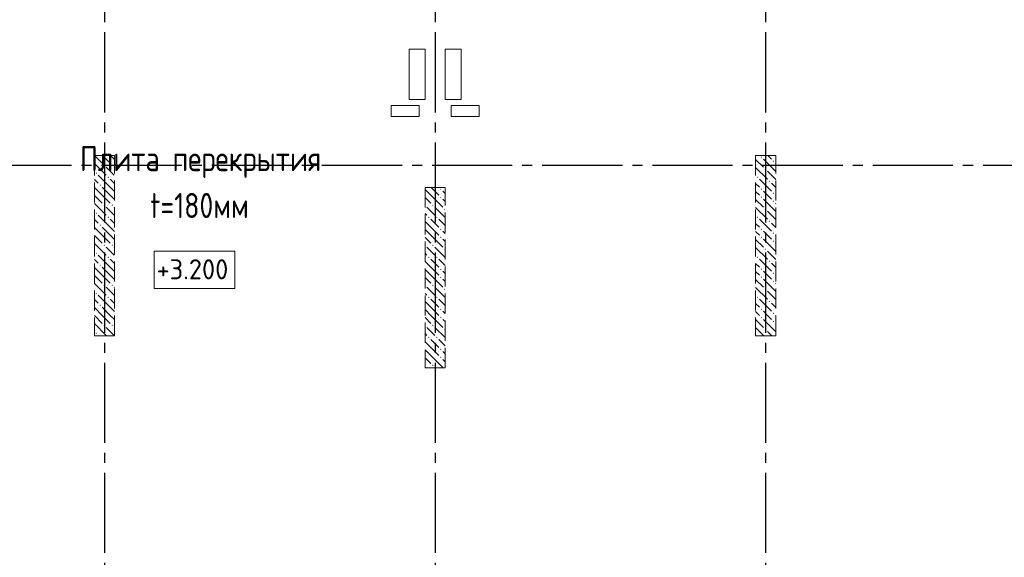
# Model space of a CAD drawing. Header units: millimetres. Extents: x 0 to 61017, y 0 to 42000.
# Tile 7 of 23: x 24092 to 33923, y 23186 to 28556. Entities that reach past the tile are written whole.
import ezdxf

# ---------------------------------------------------------------- set-up
doc = ezdxf.new("R2010")
doc.units = ezdxf.units.MM
doc.linetypes.add('______2', pattern=[270, 200, -70])
doc.linetypes.add('______5', pattern=[1100, 800, -100, 100, -100])
for name, color, linetype, lineweight in [('Высотные отметки', 7, 'Continuous', 25), ('ЖБ Пилон', 180, 'Continuous', 25), ('Оси', 40, '______5', 18), ('Примечания', 7, 'Continuous', 25)]:
    doc.layers.add(name, color=color, linetype=linetype, lineweight=lineweight)
doc.layers.add('ЖБ Перекрытие верхний уровень', color=7, linetype='Continuous', lineweight=25, true_color=0xe0e0ff)
doc.styles.add('GOST 2.304-81', font='txt')

msp = doc.modelspace()

# ---------------------------------------------------------------- hatches: boundary and pattern name
at = {"layer": 'ЖБ Пилон', "linetype": 'Continuous', "lineweight": 18, "transparency": 33554687}
for points in [[(31490.5, 27183.1), (31496.9, 27189.6), (31503.4, 27183.1), (31496.9, 27176.6)], [(31610.4, 27143.1), (31616.9, 27149.6), (31623.4, 27143.1), (31616.9, 27136.6)], [(24930.5, 27103.1), (24937, 27109.6), (24943.5, 27103.1), (24937, 27096.6)], [(25010.4, 27103.1), (25016.9, 27109.6), (25023.4, 27103.1), (25016.9, 27096.6)], [(31530.5, 27063.1), (31537, 27069.6), (31543.5, 27063.1), (31537, 27056.6)], [(24850.5, 27023.1), (24857, 27029.6), (24863.5, 27023.1), (24857, 27016.6)], [(24970.5, 26983.1), (24977, 26989.6), (24983.5, 26983.1), (24977, 26976.6)], [(31450.5, 26983.1), (31457, 26989.6), (31463.5, 26983.1), (31457, 26976.6)], [(31570.5, 26943.1), (31577, 26949.6), (31583.4, 26943.1), (31577, 26936.6)], [(24890.5, 26903.1), (24897, 26909.6), (24903.4, 26903.1), (24897, 26896.6)], [(28290.5, 26863.1), (28296.9, 26869.6), (28303.4, 26863.1), (28296.9, 26856.6)], [(31490.5, 26863.1), (31496.9, 26869.6), (31503.4, 26863.1), (31496.9, 26856.6)], [(28290.5, 26783.1), (28296.9, 26789.6), (28303.4, 26783.1), (28296.9, 26776.6)], [(31490.5, 26783.1), (31496.9, 26789.6), (31503.4, 26783.1), (31496.9, 26776.6)], [(31610.4, 26823.1), (31616.9, 26829.6), (31623.4, 26823.1), (31616.9, 26816.6)], [(31610.4, 26743.1), (31616.9, 26749.6), (31623.4, 26743.1), (31616.9, 26736.6)], [(24930.5, 26703.1), (24937, 26709.6), (24943.5, 26703.1), (24937, 26696.6)], [(25010.4, 26703.1), (25016.9, 26709.6), (25023.4, 26703.1), (25016.9, 26696.6)], [(28140, 26706.6), (28143.5, 26703.1), (28140, 26699.7)], [(28210.4, 26703.1), (28216.9, 26709.6), (28223.4, 26703.1), (28216.9, 26696.6)], [(28330.5, 26663.1), (28337, 26669.6), (28340, 26666.6), (28340, 26659.7), (28337, 26656.6)], [(31530.5, 26663.1), (31537, 26669.6), (31543.5, 26663.1), (31537, 26656.6)], [(24850.5, 26623.1), (24857, 26629.6), (24863.5, 26623.1), (24857, 26616.6)], [(24970.5, 26583.1), (24977, 26589.6), (24983.5, 26583.1), (24977, 26576.6)], [(28170.5, 26583.1), (28177, 26589.6), (28183.5, 26583.1), (28177, 26576.6)], [(28250.5, 26583.1), (28257, 26589.6), (28263.5, 26583.1), (28257, 26576.6)], [(31450.5, 26583.1), (31457, 26589.6), (31463.5, 26583.1), (31457, 26576.6)], [(31570.5, 26543.1), (31577, 26549.6), (31583.4, 26543.1), (31577, 26536.6)], [(24890.5, 26503.1), (24897, 26509.6), (24903.4, 26503.1), (24897, 26496.6)], [(28290.5, 26463.1), (28296.9, 26469.6), (28303.4, 26463.1), (28296.9, 26456.6)], [(31490.5, 26463.1), (31496.9, 26469.6), (31503.4, 26463.1), (31496.9, 26456.6)], [(28290.5, 26383.1), (28296.9, 26389.6), (28303.4, 26383.1), (28296.9, 26376.6)], [(31490.5, 26383.1), (31496.9, 26389.6), (31503.4, 26383.1), (31496.9, 26376.6)], [(31610.4, 26423.1), (31616.9, 26429.6), (31623.4, 26423.1), (31616.9, 26416.6)], [(31610.4, 26343.1), (31616.9, 26349.6), (31623.4, 26343.1), (31616.9, 26336.6)], [(24930.5, 26303.1), (24937, 26309.6), (24943.5, 26303.1), (24937, 26296.6)], [(25010.4, 26303.1), (25016.9, 26309.6), (25023.4, 26303.1), (25016.9, 26296.6)], [(28140, 26306.6), (28143.5, 26303.1), (28140, 26299.7)], [(28210.4, 26303.1), (28216.9, 26309.6), (28223.4, 26303.1), (28216.9, 26296.6)], [(28330.5, 26263.1), (28337, 26269.6), (28340, 26266.6), (28340, 26259.7), (28337, 26256.6)], [(31530.5, 26263.1), (31537, 26269.6), (31543.5, 26263.1), (31537, 26256.6)], [(24850.5, 26223.1), (24857, 26229.6), (24863.5, 26223.1), (24857, 26216.6)], [(24970.5, 26183.1), (24977, 26189.6), (24983.5, 26183.1), (24977, 26176.6)], [(28170.5, 26183.1), (28177, 26189.6), (28183.5, 26183.1), (28177, 26176.6)], [(28250.5, 26183.1), (28257, 26189.6), (28263.5, 26183.1), (28257, 26176.6)], [(31450.5, 26183.1), (31457, 26189.6), (31463.5, 26183.1), (31457, 26176.6)], [(31570.5, 26143.1), (31577, 26149.6), (31583.4, 26143.1), (31577, 26136.6)], [(24890.5, 26103.1), (24897, 26109.6), (24903.4, 26103.1), (24897, 26096.6)], [(28290.5, 26063.1), (28296.9, 26069.6), (28303.4, 26063.1), (28296.9, 26056.6)], [(31490.5, 26063.1), (31496.9, 26069.6), (31503.4, 26063.1), (31496.9, 26056.6)], [(28290.5, 25983.1), (28296.9, 25989.6), (28303.4, 25983.1), (28296.9, 25976.6)], [(31490.5, 25983.1), (31496.9, 25989.6), (31503.4, 25983.1), (31496.9, 25976.6)], [(31610.4, 26023.1), (31616.9, 26029.6), (31623.4, 26023.1), (31616.9, 26016.6)], [(24930.5, 25903.1), (24937, 25909.6), (24943.5, 25903.1), (24937, 25896.6)], [(25010.4, 25903.1), (25016.9, 25909.6), (25023.4, 25903.1), (25016.9, 25896.6)], [(28140, 25906.6), (28143.5, 25903.1), (28140, 25899.7)], [(28210.4, 25903.1), (28216.9, 25909.6), (28223.4, 25903.1), (28216.9, 25896.6)], [(28330.5, 25863.1), (28337, 25869.6), (28340, 25866.6), (28340, 25859.7), (28337, 25856.6)], [(31530.5, 25863.1), (31537, 25869.6), (31543.5, 25863.1), (31537, 25856.6)], [(31610.4, 25943.1), (31616.9, 25949.6), (31623.4, 25943.1), (31616.9, 25936.6)], [(24850.5, 25823.1), (24857, 25829.6), (24863.5, 25823.1), (24857, 25816.6)], [(24970.5, 25783.1), (24977, 25789.6), (24983.5, 25783.1), (24977, 25776.6)], [(28170.5, 25783.1), (28177, 25789.6), (28183.5, 25783.1), (28177, 25776.6)], [(28250.5, 25783.1), (28257, 25789.6), (28263.5, 25783.1), (28257, 25776.6)], [(31450.5, 25783.1), (31457, 25789.6), (31463.5, 25783.1), (31457, 25776.6)], [(24890.5, 25703.1), (24897, 25709.6), (24903.4, 25703.1), (24897, 25696.6)], [(28290.5, 25663.1), (28296.9, 25669.6), (28303.4, 25663.1), (28296.9, 25656.6)], [(31490.5, 25663.1), (31496.9, 25669.6), (31503.4, 25663.1), (31496.9, 25656.6)], [(31570.5, 25743.1), (31577, 25749.6), (31583.4, 25743.1), (31577, 25736.6)], [(28290.5, 25583.1), (28296.9, 25589.6), (28303.4, 25583.1), (28296.9, 25576.6)], [(31490.5, 25583.1), (31496.9, 25589.6), (31503.4, 25583.1), (31496.9, 25576.6)], [(31610.4, 25623.1), (31616.9, 25629.6), (31623.4, 25623.1), (31616.9, 25616.6)], [(24930.5, 25503.1), (24937, 25509.6), (24943.5, 25503.1), (24937, 25496.6)], [(25010.4, 25503.1), (25016.9, 25509.6), (25023.4, 25503.1), (25016.9, 25496.6)], [(28140, 25506.6), (28143.5, 25503.1), (28140, 25499.7)], [(28210.4, 25503.1), (28216.9, 25509.6), (28223.4, 25503.1), (28216.9, 25496.6)], [(28330.5, 25463.1), (28337, 25469.6), (28340, 25466.6), (28340, 25459.7), (28337, 25456.6)], [(31530.5, 25463.1), (31537, 25469.6), (31543.5, 25463.1), (31537, 25456.6)], [(31610.4, 25543.1), (31616.9, 25549.6), (31623.4, 25543.1), (31616.9, 25536.6)], [(24850.5, 25423.1), (24857, 25429.6), (24863.5, 25423.1), (24857, 25416.6)], [(28170.5, 25383.1), (28177, 25389.6), (28183.5, 25383.1), (28177, 25376.6)], [(28250.5, 25383.1), (28257, 25389.6), (28263.5, 25383.1), (28257, 25376.6)], [(28290.5, 25263.1), (28296.9, 25269.6), (28303.4, 25263.1), (28296.9, 25256.6)], [(28290.5, 25183.1), (28296.9, 25189.6), (28303.4, 25183.1), (28296.9, 25176.6)], [(28140, 25106.6), (28143.5, 25103.1), (28140, 25099.7)], [(28210.4, 25103.1), (28216.9, 25109.6), (28223.4, 25103.1), (28216.9, 25096.6)]]:
    msp.add_hatch(color=7, dxfattribs=at).paths.add_polyline_path(points, flags=16)

# ---------------------------------------------------------------- linework, layer by layer
at = {"layer": 'Высотные отметки', "color": 7, "linetype": 'Continuous', "lineweight": 18, "transparency": 33554687}
msp.add_lwpolyline([(25435.6, 25869.5), (26241.1, 25869.5), (26241.1, 26242.8), (25435.6, 26242.8), (25435.6, 25869.5)], dxfattribs=at)
at = {"layer": 'ЖБ Перекрытие верхний уровень', "color": 7, "linetype": 'Continuous', "lineweight": 18, "transparency": 33554687}
for p, q in [((28140, 28260), (27980, 28260)), ((27980, 28260), (27980, 27760)), ((28140, 27760), (28140, 28260)), ((28500, 28260), (28340, 28260)), ((28340, 28260), (28340, 27760)), ((28500, 27760), (28500, 28260)), ((27980, 27760), (28140, 27760)), ((28340, 27760), (28500, 27760)), ((28080, 27699.8), (27800, 27699.8)), ((27800, 27699.8), (27800, 27589.8)), ((28080, 27589.8), (28080, 27699.8)), ((28680, 27699.8), (28400, 27699.8)), ((28400, 27699.8), (28400, 27589.8)), ((28680, 27589.8), (28680, 27699.8)), ((27800, 27589.8), (28080, 27589.8)), ((28400, 27589.8), (28680, 27589.8))]:
    msp.add_line(p, q, dxfattribs=at)
at = {"layer": 'ЖБ Пилон', "color": 253, "linetype": '______2', "lineweight": 13, "true_color": 0xa0a0a0, "transparency": 33554687}
for p, q in [((24840, 27200), (24840, 25400)), ((25040, 27200), (24840, 27200)), ((25040, 25400), (25040, 27200)), ((31440, 27200), (31440, 25400)), ((31640, 27200), (31440, 27200)), ((31640, 25400), (31640, 27200)), ((28140, 26880), (28140, 25080)), ((28340, 26880), (28140, 26880)), ((28340, 25080), (28340, 26880)), ((24840, 25400), (25040, 25400)), ((31440, 25400), (31640, 25400)), ((28140, 25080), (28340, 25080))]:
    msp.add_line(p, q, dxfattribs=at)
at = {"layer": 'ЖБ Пилон', "color": 9, "linetype": 'Continuous', "lineweight": 18, "true_color": 0xc7c7c7, "transparency": 33554687}
for p, q in [((24840.1, 27200), (24916.9, 27123.1)), ((24920.1, 27200), (24997, 27123.1)), ((25000.1, 27200), (25040, 27160.1)), ((31440, 27160.1), (31516.9, 27083.1)), ((31516.9, 27163.1), (31637, 27043.1)), ((31596.9, 27163.1), (31560.1, 27200)), ((24840, 27120.1), (24957, 27003.1)), ((24997, 27043.1), (24957, 27083.1)), ((25037, 27003.1), (24997, 27043.1)), ((25037, 27083.1), (25040, 27080.1)), ((31440, 27080.1), (31557, 26963.1)), ((31557, 27043.1), (31640, 26960.1)), ((31637, 27123.1), (31640, 27120.1)), ((24840, 26960.1), (24877, 26923.1)), ((24997, 26883.1), (24877, 27003.1)), ((24997, 26963.1), (25040, 26920.1)), ((31477, 26963.1), (31596.9, 26843.1)), ((24916.9, 26803.1), (24840, 26880.1)), ((24916.9, 26883.1), (24997, 26803.1)), ((24997, 26883.1), (25040, 26840.1)), ((28140, 26860.1), (28196.9, 26803.1)), ((28200.1, 26880), (28277, 26803.1)), ((28340, 26820.1), (28316.9, 26843.1)), ((31440, 26920.1), (31477, 26883.1)), ((31440, 26840.1), (31477, 26803.1)), ((31557, 26803.1), (31516.9, 26843.1)), ((31640, 26880.1), (31596.9, 26923.1)), ((24840, 26800.1), (24916.9, 26723.1)), ((24916.9, 26803.1), (24997, 26723.1)), ((24997, 26803.1), (25040, 26760.1)), ((28140, 26780.1), (28196.9, 26723.1)), ((28196.9, 26803.1), (28316.9, 26683.1)), ((28316.9, 26763.1), (28340, 26740.1)), ((31440, 26760.1), (31516.9, 26683.1)), ((31516.9, 26763.1), (31637, 26643.1)), ((31596.9, 26763.1), (31557, 26803.1)), ((31637, 26803.1), (31640, 26800.1)), ((24840, 26720.1), (24957, 26603.1)), ((24997, 26643.1), (24957, 26683.1)), ((25037, 26603.1), (24997, 26643.1)), ((25037, 26683.1), (25040, 26680.1)), ((28196.9, 26643.1), (28157, 26683.1)), ((28237, 26603.1), (28196.9, 26643.1)), ((28237, 26683.1), (28340, 26580.1)), ((31440, 26680.1), (31557, 26563.1)), ((31557, 26643.1), (31640, 26560.1)), ((31637, 26723.1), (31640, 26720.1)), ((24840, 26560.1), (24877, 26523.1)), ((24997, 26483.1), (24877, 26603.1)), ((24997, 26563.1), (25040, 26520.1)), ((28140, 26620.1), (28157, 26603.1)), ((28196.9, 26563.1), (28277, 26483.1)), ((28277, 26563.1), (28340, 26500.1)), ((31477, 26563.1), (31596.9, 26443.1)), ((24916.9, 26403.1), (24840, 26480.1)), ((24916.9, 26483.1), (24997, 26403.1)), ((24997, 26483.1), (25040, 26440.1)), ((28196.9, 26483.1), (28140, 26540.1)), ((28140, 26460.1), (28196.9, 26403.1)), ((28196.9, 26483.1), (28277, 26403.1)), ((28340, 26420.1), (28316.9, 26443.1)), ((31440, 26520.1), (31477, 26483.1)), ((31557, 26403.1), (31516.9, 26443.1)), ((31640, 26480.1), (31596.9, 26523.1)), ((24840, 26400.1), (24916.9, 26323.1)), ((24916.9, 26403.1), (24997, 26323.1)), ((24997, 26403.1), (25040, 26360.1)), ((28140, 26380.1), (28196.9, 26323.1)), ((28196.9, 26403.1), (28316.9, 26283.1)), ((28316.9, 26363.1), (28340, 26340.1)), ((31440, 26440.1), (31477, 26403.1)), ((31440, 26360.1), (31516.9, 26283.1)), ((31516.9, 26363.1), (31637, 26243.1)), ((31596.9, 26363.1), (31557, 26403.1)), ((31637, 26403.1), (31640, 26400.1)), ((24840, 26320.1), (24957, 26203.1)), ((24997, 26243.1), (24957, 26283.1)), ((25037, 26283.1), (25040, 26280.1)), ((28196.9, 26243.1), (28157, 26283.1)), ((28237, 26283.1), (28340, 26180.1)), ((31440, 26280.1), (31557, 26163.1)), ((31637, 26323.1), (31640, 26320.1)), ((24840, 26160.1), (24877, 26123.1)), ((24997, 26083.1), (24877, 26203.1)), ((25037, 26203.1), (24997, 26243.1)), ((24997, 26163.1), (25040, 26120.1)), ((28140, 26220.1), (28157, 26203.1)), ((28237, 26203.1), (28196.9, 26243.1)), ((28196.9, 26163.1), (28277, 26083.1)), ((28277, 26163.1), (28340, 26100.1)), ((31477, 26163.1), (31596.9, 26043.1)), ((31557, 26243.1), (31640, 26160.1)), ((24916.9, 26003.1), (24840, 26080.1)), ((24916.9, 26083.1), (24997, 26003.1)), ((24997, 26083.1), (25040, 26040.1)), ((28196.9, 26083.1), (28140, 26140.1)), ((28140, 26060.1), (28196.9, 26003.1)), ((28196.9, 26083.1), (28277, 26003.1)), ((31440, 26120.1), (31477, 26083.1)), ((31640, 26080.1), (31596.9, 26123.1)), ((24840, 26000.1), (24916.9, 25923.1)), ((24916.9, 26003.1), (24997, 25923.1)), ((24997, 26003.1), (25040, 25960.1)), ((28140, 25980.1), (28196.9, 25923.1)), ((28196.9, 26003.1), (28316.9, 25883.1)), ((28340, 26020.1), (28316.9, 26043.1)), ((28316.9, 25963.1), (28340, 25940.1)), ((31440, 26040.1), (31477, 26003.1)), ((31440, 25960.1), (31516.9, 25883.1)), ((31557, 26003.1), (31516.9, 26043.1)), ((31516.9, 25963.1), (31637, 25843.1)), ((31596.9, 25963.1), (31557, 26003.1)), ((31637, 26003.1), (31640, 26000.1)), ((24840, 25920.1), (24957, 25803.1)), ((24997, 25843.1), (24957, 25883.1)), ((25037, 25883.1), (25040, 25880.1)), ((28196.9, 25843.1), (28157, 25883.1)), ((28237, 25883.1), (28340, 25780.1)), ((31440, 25880.1), (31557, 25763.1)), ((31637, 25923.1), (31640, 25920.1)), ((24840, 25760.1), (24877, 25723.1)), ((24997, 25683.1), (24877, 25803.1)), ((25037, 25803.1), (24997, 25843.1)), ((24997, 25763.1), (25040, 25720.1)), ((28140, 25820.1), (28157, 25803.1)), ((28237, 25803.1), (28196.9, 25843.1)), ((28196.9, 25763.1), (28277, 25683.1)), ((28277, 25763.1), (28340, 25700.1)), ((31477, 25763.1), (31596.9, 25643.1)), ((31557, 25843.1), (31640, 25760.1)), ((24916.9, 25603.1), (24840, 25680.1)), ((24916.9, 25683.1), (24997, 25603.1)), ((24997, 25683.1), (25040, 25640.1)), ((28196.9, 25683.1), (28140, 25740.1)), ((28140, 25660.1), (28196.9, 25603.1)), ((28196.9, 25683.1), (28277, 25603.1)), ((31440, 25720.1), (31477, 25683.1)), ((31640, 25680.1), (31596.9, 25723.1)), ((24840, 25600.1), (24916.9, 25523.1)), ((24916.9, 25603.1), (24997, 25523.1)), ((24997, 25603.1), (25040, 25560.1)), ((28140, 25580.1), (28196.9, 25523.1)), ((28196.9, 25603.1), (28316.9, 25483.1)), ((28340, 25620.1), (28316.9, 25643.1)), ((28316.9, 25563.1), (28340, 25540.1)), ((31440, 25640.1), (31477, 25603.1)), ((31440, 25560.1), (31516.9, 25483.1)), ((31557, 25603.1), (31516.9, 25643.1)), ((31516.9, 25563.1), (31637, 25443.1)), ((31596.9, 25563.1), (31557, 25603.1)), ((31637, 25603.1), (31640, 25600.1)), ((24840, 25520.1), (24957, 25403.1)), ((24997, 25443.1), (24957, 25483.1)), ((25037, 25483.1), (25040, 25480.1)), ((28196.9, 25443.1), (28157, 25483.1)), ((28237, 25483.1), (28340, 25380.1)), ((31440, 25480.1), (31520.1, 25400)), ((31637, 25523.1), (31640, 25520.1)), ((24880.1, 25400), (24877, 25403.1)), ((25037, 25403.1), (24997, 25443.1)), ((28140, 25420.1), (28157, 25403.1)), ((28237, 25403.1), (28196.9, 25443.1)), ((28196.9, 25363.1), (28277, 25283.1)), ((28277, 25363.1), (28340, 25300.1)), ((31557, 25443.1), (31600.1, 25400)), ((28196.9, 25283.1), (28140, 25340.1)), ((28196.9, 25283.1), (28277, 25203.1)), ((28140, 25260.1), (28196.9, 25203.1)), ((28140, 25180.1), (28196.9, 25123.1)), ((28196.9, 25203.1), (28316.9, 25083.1)), ((28340, 25220.1), (28316.9, 25243.1)), ((28160.1, 25080), (28157, 25083.1)), ((28237, 25083.1), (28240.1, 25080)), ((28316.9, 25163.1), (28340, 25140.1))]:
    msp.add_line(p, q, dxfattribs=at)
at = {"layer": 'Оси', "color": 8, "linetype": '______5', "lineweight": -3, "transparency": 33554687}
for p, q in [((24940, 35030), (24940, 16970)), ((28240, 35030), (28240, 16970)), ((31540, 35030), (31540, 16970)), ((49910, 27100), (4600, 27100))]:
    msp.add_line(p, q, dxfattribs=at)

# ---------------------------------------------------------------- texts
at = {"layer": 'Высотные отметки', "color": 7, "linetype": 'Continuous', "lineweight": 18, "transparency": 33554687, "insert": (25459.4, 25962.8), "char_height": 200, "width": 880.174, "attachment_point": 7, "style": 'GOST 2.304-81'}
msp.add_mtext('\\W1.19;+3.200', dxfattribs=at)
at = {"layer": 'Примечания', "color": 251, "linetype": 'Continuous', "lineweight": 25, "true_color": 0x656565, "transparency": 33554687, "char_height": 250, "attachment_point": 7, "style": 'GOST 2.304-81'}
for s, insert, width in [('Плита\\~перекрытия', (24694.9, 26975), 2505.585), ('t=180мм', (25394.9, 26575), 1101.715)]:
    msp.add_mtext(s, dxfattribs=dict(at, insert=insert, width=width))

doc.saveas('drawing.dxf')
